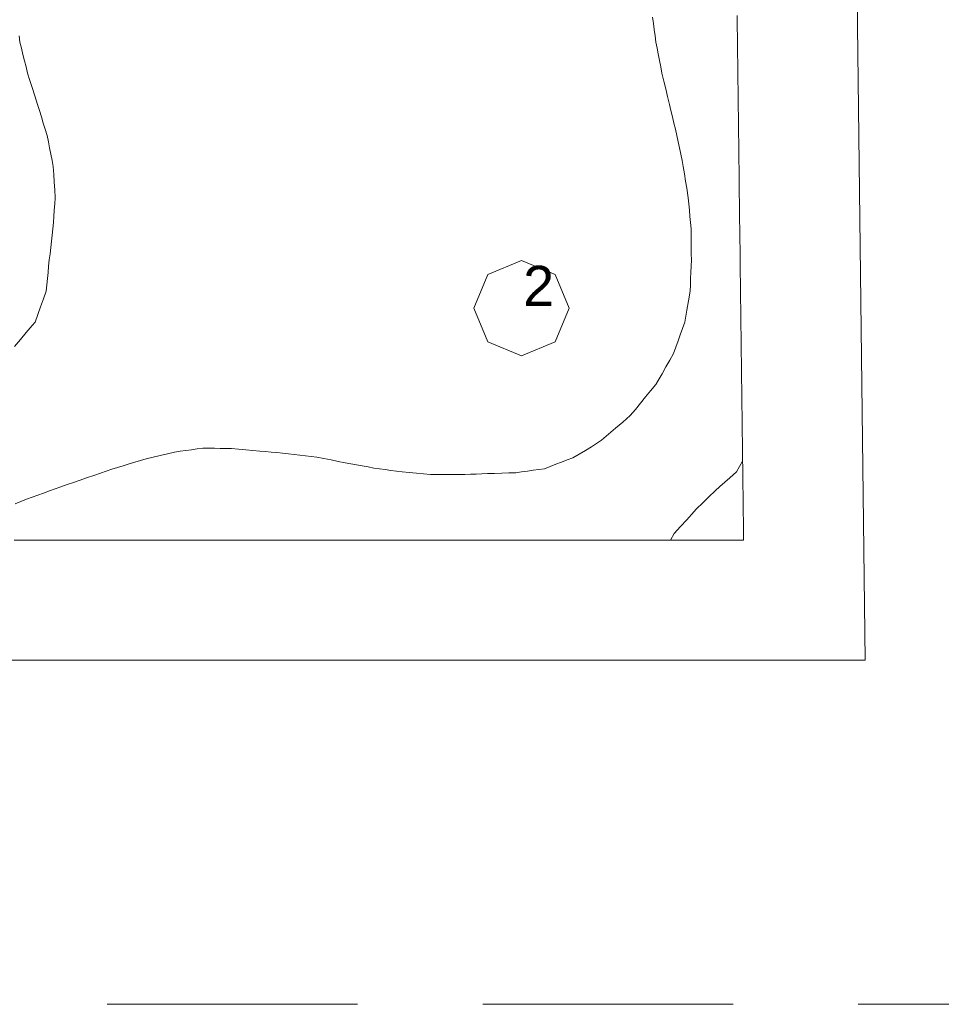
# Model space of a CAD drawing. Header units: millimetres. Extents: x -3350 to 1628655, y -3400 to 242269.
# Tile 48 of 73: x 1562832 to 1565133, y 10963 to 13422. Entities that reach past the tile are written whole.
import ezdxf
from ezdxf.xclip import XClip

# ---------------------------------------------------------------- set-up
doc = ezdxf.new("R2010")
doc.units = ezdxf.units.MM
doc.header["$MEASUREMENT"] = 0
doc.header["$XCLIPFRAME"] = 0
doc.linetypes.add('B0402', pattern=[937.5, 625, -312.5])
for name, color, linetype in [('19077_E_2-04_2_0', 7, 'Continuous'), ('19077_E_2-04_2_DLXLUMEX', 7, 'Continuous'), ('19077_E_2-04_2_New_0', 7, 'Continuous'), ('19077_E_2-04_2_New_DLXISO', 7, 'Continuous'), ('19077_E_2-04_2_New_DLXLUM', 7, 'Continuous')]:
    doc.layers.add(name, color=color, linetype=linetype)
doc.styles.add('GENERATED_STYLE_1', font='txt')

# ---------------------------------------------------------------- blocks, each defined once
blk = doc.blocks.new('Drawing_1_2', base_point=(1545683.5, -2338.8))
at = {"layer": '19077_E_2-04_2_New_0', "color": 6, "linetype": 'Continuous', "lineweight": 0}
for p, q in [((1564813.3, 22337.5), (1564943.3, 11822.5)), ((1564943.3, 11822.5), (1564813.3, 22337.5)), ((1564813.3, 22337.5), (1564943.3, 11822.5)), ((1564813.3, 22337.5), (1564943.3, 11822.5)), ((1564943.3, 11822.5), (1564813.3, 22337.5)), ((1564813.3, 22337.5), (1564943.3, 11822.5)), ((1564943.3, 11822.5), (1564813.3, 22337.5)), ((1564943.3, 11822.5), (1560423.3, 11822.5)), ((1560423.3, 11822.5), (1564943.3, 11822.5)), ((1564943.3, 11822.5), (1560423.3, 11822.5)), ((1564943.3, 11822.5), (1560423.3, 11822.5)), ((1560423.3, 11822.5), (1564943.3, 11822.5)), ((1564943.3, 11822.5), (1560423.3, 11822.5)), ((1560423.3, 11822.5), (1564943.3, 11822.5)), ((1564943.3, 11822.5), (1564943.4, 11822.5)), ((1564943.3, 11822.5), (1564943.4, 11822.5)), ((1564943.3, 11822.5), (1564943.4, 11822.5)), ((1564943.3, 11822.5), (1564943.4, 11822.5))]:
    blk.add_line(p, q, dxfattribs=at)
at = {"layer": '19077_E_2-04_2_New_DLXISO', "color": 30, "linetype": 'Continuous', "lineweight": 0, "flags": 128}
for points in [[(1562818.1, 12122.5), (1562833.2, 12122.5), (1562848.4, 12122.5), (1562863.6, 12122.5), (1562878.8, 12122.5), (1562894, 12122.5), (1562909.1, 12122.5), (1562924.3, 12122.5), (1562939.5, 12122.5), (1562954.7, 12122.5), (1562969.9, 12122.5), (1562985, 12122.5), (1563000.2, 12122.5), (1563015.4, 12122.5), (1563030.6, 12122.5), (1563045.7, 12122.5), (1563060.9, 12122.5), (1563076.1, 12122.5), (1563091.3, 12122.5), (1563106.5, 12122.5), (1563121.6, 12122.5), (1563136.8, 12122.5), (1563152, 12122.5), (1563167.2, 12122.5), (1563182.4, 12122.5), (1563197.5, 12122.5), (1563212.7, 12122.5), (1563227.9, 12122.5), (1563243.1, 12122.5), (1563258.3, 12122.5), (1563273.4, 12122.5), (1563288.6, 12122.5), (1563303.8, 12122.5), (1563319, 12122.5), (1563334.2, 12122.5), (1563349.3, 12122.5), (1563364.5, 12122.5), (1563379.7, 12122.5), (1563394.9, 12122.5), (1563410.1, 12122.5), (1563425.2, 12122.5), (1563440.4, 12122.5), (1563455.6, 12122.5), (1563470.8, 12122.5), (1563485.9, 12122.5), (1563501.1, 12122.5), (1563516.3, 12122.5), (1563531.5, 12122.5), (1563546.7, 12122.5), (1563561.8, 12122.5), (1563577, 12122.5), (1563592.2, 12122.5), (1563607.4, 12122.5), (1563622.6, 12122.5), (1563637.7, 12122.5), (1563652.9, 12122.5), (1563668.1, 12122.5), (1563683.3, 12122.5), (1563698.5, 12122.5), (1563713.6, 12122.5), (1563728.8, 12122.5), (1563744, 12122.5), (1563759.2, 12122.5), (1563774.4, 12122.5), (1563789.5, 12122.5), (1563804.7, 12122.5), (1563819.9, 12122.5), (1563835.1, 12122.5), (1563850.3, 12122.5), (1563865.4, 12122.5), (1563880.6, 12122.5), (1563895.8, 12122.5), (1563911, 12122.5), (1563926.2, 12122.5), (1563941.3, 12122.5), (1563956.5, 12122.5), (1563971.7, 12122.5), (1563986.9, 12122.5), (1564002, 12122.5), (1564017.2, 12122.5), (1564032.4, 12122.5), (1564047.6, 12122.5), (1564062.8, 12122.5), (1564077.9, 12122.5), (1564093.1, 12122.5), (1564108.3, 12122.5), (1564123.5, 12122.5), (1564138.7, 12122.5), (1564153.8, 12122.5), (1564169, 12122.5), (1564184.2, 12122.5), (1564199.4, 12122.5), (1564214.6, 12122.5), (1564229.7, 12122.5), (1564244.9, 12122.5), (1564260.1, 12122.5), (1564275.3, 12122.5), (1564290.5, 12122.5), (1564305.6, 12122.5), (1564320.8, 12122.5), (1564336, 12122.5), (1564351.2, 12122.5), (1564366.4, 12122.5), (1564381.5, 12122.5), (1564396.7, 12122.5), (1564411.9, 12122.5), (1564427.1, 12122.5), (1564442.2, 12122.5), (1564457.4, 12122.5), (1564472.6, 12122.5), (1564487.8, 12122.5), (1564503, 12122.5), (1564518.1, 12122.5), (1564533.3, 12122.5), (1564548.5, 12122.5), (1564563.7, 12122.5), (1564578.9, 12122.5), (1564594, 12122.5), (1564609.2, 12122.5), (1564624.4, 12122.5), (1564639.6, 12122.5), (1564639.4, 12139.1), (1564639.2, 12155.7), (1564639, 12172.3), (1564638.8, 12188.9), (1564638.6, 12205.5), (1564638.3, 12222), (1564638.1, 12238.6), (1564637.9, 12255.2), (1564637.7, 12271.8), (1564637.5, 12288.4), (1564637.3, 12305), (1564637.1, 12321.5), (1564636.9, 12338.1), (1564636.7, 12354.7), (1564636.5, 12371.3), (1564636.3, 12387.9), (1564636.1, 12404.5), (1564635.9, 12421.1), (1564635.7, 12437.6), (1564635.5, 12454.2), (1564635.3, 12470.8), (1564635.1, 12487.4), (1564634.9, 12504), (1564634.7, 12520.6), (1564634.5, 12537.1), (1564634.2, 12553.7), (1564634, 12570.3), (1564633.8, 12586.9), (1564633.6, 12603.5), (1564633.4, 12620.1), (1564633.2, 12636.6), (1564633, 12653.2), (1564632.8, 12669.8), (1564632.6, 12686.4), (1564632.4, 12703), (1564632.2, 12719.6), (1564632, 12736.1), (1564631.8, 12752.7), (1564631.6, 12769.3), (1564631.4, 12785.9), (1564631.2, 12802.5), (1564631, 12819.1), (1564630.8, 12835.6), (1564630.6, 12852.2), (1564630.4, 12868.8), (1564630.1, 12885.4), (1564629.9, 12902), (1564629.7, 12918.6), (1564629.5, 12935.1), (1564629.3, 12951.7), (1564629.1, 12968.3), (1564628.9, 12984.9), (1564628.7, 13001.5), (1564628.5, 13018.1), (1564628.3, 13034.6), (1564628.1, 13051.2), (1564627.9, 13067.8), (1564627.7, 13084.4), (1564627.5, 13101), (1564627.3, 13117.6), (1564627.1, 13134.1), (1564626.9, 13150.7), (1564626.7, 13167.3), (1564626.5, 13183.9), (1564626.2, 13200.5), (1564626, 13217.1), (1564625.8, 13233.7), (1564625.6, 13250.2), (1564625.4, 13266.8), (1564625.2, 13283.4), (1564625, 13300), (1564624.8, 13316.6), (1564624.6, 13333.2), (1564624.4, 13349.7), (1564624.2, 13366.3), (1564624, 13382.9), (1564623.8, 13399.5), (1564623.6, 13416.1), (1564623.4, 13432.7)], [(1562819.1, 12606.2), (1562834, 12623.6), (1562848.8, 12641), (1562863.7, 12658.4), (1562870.9, 12666.6), (1562877.7, 12686), (1562884.6, 12705.4), (1562891.5, 12724.9), (1562898.4, 12744.3), (1562900, 12759.8), (1562901.5, 12775.4), (1562903, 12790.9), (1562904.6, 12806.5), (1562906.1, 12822), (1562908, 12837.5), (1562909.8, 12853.1), (1562911.7, 12868.6), (1562913.5, 12884.2), (1562915.3, 12899.7), (1562916.4, 12915.3), (1562917.5, 12930.8), (1562918.6, 12946.4), (1562919.7, 12961.9), (1562920.9, 12977.4), (1562919.7, 12996.9), (1562918.5, 13016.3), (1562917.4, 13035.7), (1562916.2, 13055.2), (1562913.1, 13070.7), (1562910.1, 13086.2), (1562907, 13101.8), (1562903.9, 13117.3), (1562900.9, 13132.9), (1562896.1, 13148.4), (1562891.3, 13164), (1562886.5, 13179.5), (1562881.7, 13195.1), (1562876.9, 13210.6), (1562870.3, 13231.5), (1562863.7, 13252.4), (1562857.9, 13270.4), (1562852.1, 13288.3), (1562848.2, 13303.9), (1562844.3, 13319.4), (1562840.5, 13334.9), (1562836.6, 13350.5), (1562832.7, 13366), (1562830.9, 13381.6)]]:
    blk.add_lwpolyline(points, dxfattribs=at)
at = {"layer": '19077_E_2-04_2_New_DLXISO', "color": 14, "linetype": 'Continuous', "lineweight": 0, "flags": 128}
blk.add_lwpolyline([(1562818.1, 12122.5), (1562833.2, 12122.5), (1562848.4, 12122.5), (1562863.6, 12122.5), (1562878.8, 12122.5), (1562894, 12122.5), (1562909.1, 12122.5), (1562924.3, 12122.5), (1562939.5, 12122.5), (1562954.7, 12122.5), (1562969.9, 12122.5), (1562985, 12122.5), (1563000.2, 12122.5), (1563015.4, 12122.5), (1563030.6, 12122.5), (1563045.7, 12122.5), (1563060.9, 12122.5), (1563076.1, 12122.5), (1563091.3, 12122.5), (1563106.5, 12122.5), (1563121.6, 12122.5), (1563136.8, 12122.5), (1563152, 12122.5), (1563167.2, 12122.5), (1563182.4, 12122.5), (1563197.5, 12122.5), (1563212.7, 12122.5), (1563227.9, 12122.5), (1563243.1, 12122.5), (1563258.3, 12122.5), (1563273.4, 12122.5), (1563288.6, 12122.5), (1563303.8, 12122.5), (1563319, 12122.5), (1563334.2, 12122.5), (1563349.3, 12122.5), (1563364.5, 12122.5), (1563379.7, 12122.5), (1563394.9, 12122.5), (1563410.1, 12122.5), (1563425.2, 12122.5), (1563440.4, 12122.5), (1563455.6, 12122.5), (1563470.8, 12122.5), (1563485.9, 12122.5), (1563501.1, 12122.5), (1563516.3, 12122.5), (1563531.5, 12122.5), (1563546.7, 12122.5), (1563561.8, 12122.5), (1563577, 12122.5), (1563592.2, 12122.5), (1563607.4, 12122.5), (1563622.6, 12122.5), (1563637.7, 12122.5), (1563652.9, 12122.5), (1563668.1, 12122.5), (1563683.3, 12122.5), (1563698.5, 12122.5), (1563713.6, 12122.5), (1563728.8, 12122.5), (1563744, 12122.5), (1563759.2, 12122.5), (1563774.4, 12122.5), (1563789.5, 12122.5), (1563804.7, 12122.5), (1563819.9, 12122.5), (1563835.1, 12122.5), (1563850.3, 12122.5), (1563865.4, 12122.5), (1563880.6, 12122.5), (1563895.8, 12122.5), (1563911, 12122.5), (1563926.2, 12122.5), (1563941.3, 12122.5), (1563956.5, 12122.5), (1563971.7, 12122.5), (1563986.9, 12122.5), (1564002, 12122.5), (1564017.2, 12122.5), (1564032.4, 12122.5), (1564047.6, 12122.5), (1564062.8, 12122.5), (1564077.9, 12122.5), (1564093.1, 12122.5), (1564108.3, 12122.5), (1564123.5, 12122.5), (1564138.7, 12122.5), (1564153.8, 12122.5), (1564169, 12122.5), (1564184.2, 12122.5), (1564199.4, 12122.5), (1564214.6, 12122.5), (1564229.7, 12122.5), (1564244.9, 12122.5), (1564260.1, 12122.5), (1564275.3, 12122.5), (1564290.5, 12122.5), (1564305.6, 12122.5), (1564320.8, 12122.5), (1564336, 12122.5), (1564351.2, 12122.5), (1564366.4, 12122.5), (1564381.5, 12122.5), (1564396.7, 12122.5), (1564411.9, 12122.5), (1564427.1, 12122.5), (1564442.2, 12122.5), (1564457.4, 12122.5), (1564472.6, 12122.5), (1564487.8, 12122.5), (1564503, 12122.5), (1564518.1, 12122.5), (1564533.3, 12122.5), (1564548.5, 12122.5), (1564563.7, 12122.5), (1564578.9, 12122.5), (1564594, 12122.5), (1564609.2, 12122.5), (1564624.4, 12122.5), (1564639.6, 12122.5), (1564639.4, 12139.1), (1564639.2, 12155.7), (1564639, 12172.3), (1564638.8, 12188.9), (1564638.6, 12205.5), (1564638.3, 12222), (1564638.1, 12238.6), (1564637.9, 12255.2), (1564637.7, 12271.8), (1564637.5, 12288.4), (1564637.3, 12305), (1564637.1, 12321.5), (1564636.9, 12338.1), (1564636.7, 12354.7), (1564636.5, 12371.3), (1564636.3, 12387.9), (1564636.1, 12404.5), (1564635.9, 12421.1), (1564635.7, 12437.6), (1564635.5, 12454.2), (1564635.3, 12470.8), (1564635.1, 12487.4), (1564634.9, 12504), (1564634.7, 12520.6), (1564634.5, 12537.1), (1564634.2, 12553.7), (1564634, 12570.3), (1564633.8, 12586.9), (1564633.6, 12603.5), (1564633.4, 12620.1), (1564633.2, 12636.6), (1564633, 12653.2), (1564632.8, 12669.8), (1564632.6, 12686.4), (1564632.4, 12703), (1564632.2, 12719.6), (1564632, 12736.1), (1564631.8, 12752.7), (1564631.6, 12769.3), (1564631.4, 12785.9), (1564631.2, 12802.5), (1564631, 12819.1), (1564630.8, 12835.6), (1564630.6, 12852.2), (1564630.4, 12868.8), (1564630.1, 12885.4), (1564629.9, 12902), (1564629.7, 12918.6), (1564629.5, 12935.1), (1564629.3, 12951.7), (1564629.1, 12968.3), (1564628.9, 12984.9), (1564628.7, 13001.5), (1564628.5, 13018.1), (1564628.3, 13034.6), (1564628.1, 13051.2), (1564627.9, 13067.8), (1564627.7, 13084.4), (1564627.5, 13101), (1564627.3, 13117.6), (1564627.1, 13134.1), (1564626.9, 13150.7), (1564626.7, 13167.3), (1564626.5, 13183.9), (1564626.2, 13200.5), (1564626, 13217.1), (1564625.8, 13233.7), (1564625.6, 13250.2), (1564625.4, 13266.8), (1564625.2, 13283.4), (1564625, 13300), (1564624.8, 13316.6), (1564624.6, 13333.2), (1564624.4, 13349.7), (1564624.2, 13366.3), (1564624, 13382.9), (1564623.8, 13399.5), (1564623.6, 13416.1), (1564623.4, 13432.7)], dxfattribs=at)
at = {"layer": '19077_E_2-04_2_New_DLXISO', "color": 9, "linetype": 'Continuous', "lineweight": 0, "flags": 128}
blk.add_lwpolyline([(1562818.1, 12122.5), (1562833.2, 12122.5), (1562848.4, 12122.5), (1562863.6, 12122.5), (1562878.8, 12122.5), (1562894, 12122.5), (1562909.1, 12122.5), (1562924.3, 12122.5), (1562939.5, 12122.5), (1562954.7, 12122.5), (1562969.9, 12122.5), (1562985, 12122.5), (1563000.2, 12122.5), (1563015.4, 12122.5), (1563030.6, 12122.5), (1563045.7, 12122.5), (1563060.9, 12122.5), (1563076.1, 12122.5), (1563091.3, 12122.5), (1563106.5, 12122.5), (1563121.6, 12122.5), (1563136.8, 12122.5), (1563152, 12122.5), (1563167.2, 12122.5), (1563182.4, 12122.5), (1563197.5, 12122.5), (1563212.7, 12122.5), (1563227.9, 12122.5), (1563243.1, 12122.5), (1563258.3, 12122.5), (1563273.4, 12122.5), (1563288.6, 12122.5), (1563303.8, 12122.5), (1563319, 12122.5), (1563334.2, 12122.5), (1563349.3, 12122.5), (1563364.5, 12122.5), (1563379.7, 12122.5), (1563394.9, 12122.5), (1563410.1, 12122.5), (1563425.2, 12122.5), (1563440.4, 12122.5), (1563455.6, 12122.5), (1563470.8, 12122.5), (1563485.9, 12122.5), (1563501.1, 12122.5), (1563516.3, 12122.5), (1563531.5, 12122.5), (1563546.7, 12122.5), (1563561.8, 12122.5), (1563577, 12122.5), (1563592.2, 12122.5), (1563607.4, 12122.5), (1563622.6, 12122.5), (1563637.7, 12122.5), (1563652.9, 12122.5), (1563668.1, 12122.5), (1563683.3, 12122.5), (1563698.5, 12122.5), (1563713.6, 12122.5), (1563728.8, 12122.5), (1563744, 12122.5), (1563759.2, 12122.5), (1563774.4, 12122.5), (1563789.5, 12122.5), (1563804.7, 12122.5), (1563819.9, 12122.5), (1563835.1, 12122.5), (1563850.3, 12122.5), (1563865.4, 12122.5), (1563880.6, 12122.5), (1563895.8, 12122.5), (1563911, 12122.5), (1563926.2, 12122.5), (1563941.3, 12122.5), (1563956.5, 12122.5), (1563971.7, 12122.5), (1563986.9, 12122.5), (1564002, 12122.5), (1564017.2, 12122.5), (1564032.4, 12122.5), (1564047.6, 12122.5), (1564062.8, 12122.5), (1564077.9, 12122.5), (1564093.1, 12122.5), (1564108.3, 12122.5), (1564123.5, 12122.5), (1564138.7, 12122.5), (1564153.8, 12122.5), (1564169, 12122.5), (1564184.2, 12122.5), (1564199.4, 12122.5), (1564214.6, 12122.5), (1564229.7, 12122.5), (1564244.9, 12122.5), (1564260.1, 12122.5), (1564275.3, 12122.5), (1564290.5, 12122.5), (1564305.6, 12122.5), (1564320.8, 12122.5), (1564336, 12122.5), (1564351.2, 12122.5), (1564366.4, 12122.5), (1564381.5, 12122.5), (1564396.7, 12122.5), (1564411.9, 12122.5), (1564427.1, 12122.5), (1564442.2, 12122.5), (1564457.4, 12122.5), (1564472.6, 12122.5), (1564487.8, 12122.5), (1564503, 12122.5), (1564518.1, 12122.5), (1564533.3, 12122.5), (1564548.5, 12122.5), (1564563.7, 12122.5), (1564578.9, 12122.5), (1564594, 12122.5), (1564609.2, 12122.5), (1564624.4, 12122.5), (1564639.6, 12122.5), (1564639.4, 12139.1), (1564639.2, 12155.7), (1564639, 12172.3), (1564638.8, 12188.9), (1564638.6, 12205.5), (1564638.3, 12222), (1564638.1, 12238.6), (1564637.9, 12255.2), (1564637.7, 12271.8), (1564637.5, 12288.4), (1564637.3, 12305), (1564637.1, 12321.5), (1564636.9, 12338.1), (1564636.7, 12354.7), (1564636.5, 12371.3), (1564636.3, 12387.9), (1564636.1, 12404.5), (1564635.9, 12421.1), (1564635.7, 12437.6), (1564635.5, 12454.2), (1564635.3, 12470.8), (1564635.1, 12487.4), (1564634.9, 12504), (1564634.7, 12520.6), (1564634.5, 12537.1), (1564634.2, 12553.7), (1564634, 12570.3), (1564633.8, 12586.9), (1564633.6, 12603.5), (1564633.4, 12620.1), (1564633.2, 12636.6), (1564633, 12653.2), (1564632.8, 12669.8), (1564632.6, 12686.4), (1564632.4, 12703), (1564632.2, 12719.6), (1564632, 12736.1), (1564631.8, 12752.7), (1564631.6, 12769.3), (1564631.4, 12785.9), (1564631.2, 12802.5), (1564631, 12819.1), (1564630.8, 12835.6), (1564630.6, 12852.2), (1564630.4, 12868.8), (1564630.1, 12885.4), (1564629.9, 12902), (1564629.7, 12918.6), (1564629.5, 12935.1), (1564629.3, 12951.7), (1564629.1, 12968.3), (1564628.9, 12984.9), (1564628.7, 13001.5), (1564628.5, 13018.1), (1564628.3, 13034.6), (1564628.1, 13051.2), (1564627.9, 13067.8), (1564627.7, 13084.4), (1564627.5, 13101), (1564627.3, 13117.6), (1564627.1, 13134.1), (1564626.9, 13150.7), (1564626.7, 13167.3), (1564626.5, 13183.9), (1564626.2, 13200.5), (1564626, 13217.1), (1564625.8, 13233.7), (1564625.6, 13250.2), (1564625.4, 13266.8), (1564625.2, 13283.4), (1564625, 13300), (1564624.8, 13316.6), (1564624.6, 13333.2), (1564624.4, 13349.7), (1564624.2, 13366.3), (1564624, 13382.9), (1564623.8, 13399.5), (1564623.6, 13416.1), (1564623.4, 13432.7)], dxfattribs=at)
at = {"layer": '19077_E_2-04_2_New_DLXISO', "color": 2, "linetype": 'Continuous', "lineweight": 0, "flags": 128}
blk.add_lwpolyline([(1562818.1, 12122.5), (1562833.2, 12122.5), (1562848.4, 12122.5), (1562863.6, 12122.5), (1562878.8, 12122.5), (1562894, 12122.5), (1562909.1, 12122.5), (1562924.3, 12122.5), (1562939.5, 12122.5), (1562954.7, 12122.5), (1562969.9, 12122.5), (1562985, 12122.5), (1563000.2, 12122.5), (1563015.4, 12122.5), (1563030.6, 12122.5), (1563045.7, 12122.5), (1563060.9, 12122.5), (1563076.1, 12122.5), (1563091.3, 12122.5), (1563106.5, 12122.5), (1563121.6, 12122.5), (1563136.8, 12122.5), (1563152, 12122.5), (1563167.2, 12122.5), (1563182.4, 12122.5), (1563197.5, 12122.5), (1563212.7, 12122.5), (1563227.9, 12122.5), (1563243.1, 12122.5), (1563258.3, 12122.5), (1563273.4, 12122.5), (1563288.6, 12122.5), (1563303.8, 12122.5), (1563319, 12122.5), (1563334.2, 12122.5), (1563349.3, 12122.5), (1563364.5, 12122.5), (1563379.7, 12122.5), (1563394.9, 12122.5), (1563410.1, 12122.5), (1563425.2, 12122.5), (1563440.4, 12122.5), (1563455.6, 12122.5), (1563470.8, 12122.5), (1563485.9, 12122.5), (1563501.1, 12122.5), (1563516.3, 12122.5), (1563531.5, 12122.5), (1563546.7, 12122.5), (1563561.8, 12122.5), (1563577, 12122.5), (1563592.2, 12122.5), (1563607.4, 12122.5), (1563622.6, 12122.5), (1563637.7, 12122.5), (1563652.9, 12122.5), (1563668.1, 12122.5), (1563683.3, 12122.5), (1563698.5, 12122.5), (1563713.6, 12122.5), (1563728.8, 12122.5), (1563744, 12122.5), (1563759.2, 12122.5), (1563774.4, 12122.5), (1563789.5, 12122.5), (1563804.7, 12122.5), (1563819.9, 12122.5), (1563835.1, 12122.5), (1563850.3, 12122.5), (1563865.4, 12122.5), (1563880.6, 12122.5), (1563895.8, 12122.5), (1563911, 12122.5), (1563926.2, 12122.5), (1563941.3, 12122.5), (1563956.5, 12122.5), (1563971.7, 12122.5), (1563986.9, 12122.5), (1564002, 12122.5), (1564017.2, 12122.5), (1564032.4, 12122.5), (1564047.6, 12122.5), (1564062.8, 12122.5), (1564077.9, 12122.5), (1564093.1, 12122.5), (1564108.3, 12122.5), (1564123.5, 12122.5), (1564138.7, 12122.5), (1564153.8, 12122.5), (1564169, 12122.5), (1564184.2, 12122.5), (1564199.4, 12122.5), (1564214.6, 12122.5), (1564229.7, 12122.5), (1564244.9, 12122.5), (1564260.1, 12122.5), (1564275.3, 12122.5), (1564290.5, 12122.5), (1564305.6, 12122.5), (1564320.8, 12122.5), (1564336, 12122.5), (1564351.2, 12122.5), (1564366.4, 12122.5), (1564381.5, 12122.5), (1564396.7, 12122.5), (1564411.9, 12122.5), (1564427.1, 12122.5), (1564442.2, 12122.5), (1564457.4, 12122.5), (1564472.6, 12122.5), (1564487.8, 12122.5), (1564503, 12122.5), (1564518.1, 12122.5), (1564533.3, 12122.5), (1564548.5, 12122.5), (1564563.7, 12122.5), (1564578.9, 12122.5), (1564594, 12122.5), (1564609.2, 12122.5), (1564624.4, 12122.5), (1564639.6, 12122.5), (1564639.4, 12139.1), (1564639.2, 12155.7), (1564639, 12172.3), (1564638.8, 12188.9), (1564638.6, 12205.5), (1564638.3, 12222), (1564638.1, 12238.6), (1564637.9, 12255.2), (1564637.7, 12271.8), (1564637.5, 12288.4), (1564637.3, 12305), (1564637.1, 12321.5), (1564636.9, 12338.1), (1564636.7, 12354.7), (1564636.5, 12371.3), (1564636.3, 12387.9), (1564636.1, 12404.5), (1564635.9, 12421.1), (1564635.7, 12437.6), (1564635.5, 12454.2), (1564635.3, 12470.8), (1564635.1, 12487.4), (1564634.9, 12504), (1564634.7, 12520.6), (1564634.5, 12537.1), (1564634.2, 12553.7), (1564634, 12570.3), (1564633.8, 12586.9), (1564633.6, 12603.5), (1564633.4, 12620.1), (1564633.2, 12636.6), (1564633, 12653.2), (1564632.8, 12669.8), (1564632.6, 12686.4), (1564632.4, 12703), (1564632.2, 12719.6), (1564632, 12736.1), (1564631.8, 12752.7), (1564631.6, 12769.3), (1564631.4, 12785.9), (1564631.2, 12802.5), (1564631, 12819.1), (1564630.8, 12835.6), (1564630.6, 12852.2), (1564630.4, 12868.8), (1564630.1, 12885.4), (1564629.9, 12902), (1564629.7, 12918.6), (1564629.5, 12935.1), (1564629.3, 12951.7), (1564629.1, 12968.3), (1564628.9, 12984.9), (1564628.7, 13001.5), (1564628.5, 13018.1), (1564628.3, 13034.6), (1564628.1, 13051.2), (1564627.9, 13067.8), (1564627.7, 13084.4), (1564627.5, 13101), (1564627.3, 13117.6), (1564627.1, 13134.1), (1564626.9, 13150.7), (1564626.7, 13167.3), (1564626.5, 13183.9), (1564626.2, 13200.5), (1564626, 13217.1), (1564625.8, 13233.7), (1564625.6, 13250.2), (1564625.4, 13266.8), (1564625.2, 13283.4), (1564625, 13300), (1564624.8, 13316.6), (1564624.6, 13333.2), (1564624.4, 13349.7), (1564624.2, 13366.3), (1564624, 13382.9), (1564623.8, 13399.5), (1564623.6, 13416.1), (1564623.4, 13432.7)], dxfattribs=at)
at = {"layer": '19077_E_2-04_2_New_DLXISO', "color": 5, "linetype": 'Continuous', "lineweight": 0, "flags": 128}
blk.add_lwpolyline([(1562818.1, 12122.5), (1562833.2, 12122.5), (1562848.4, 12122.5), (1562863.6, 12122.5), (1562878.8, 12122.5), (1562894, 12122.5), (1562909.1, 12122.5), (1562924.3, 12122.5), (1562939.5, 12122.5), (1562954.7, 12122.5), (1562969.9, 12122.5), (1562985, 12122.5), (1563000.2, 12122.5), (1563015.4, 12122.5), (1563030.6, 12122.5), (1563045.7, 12122.5), (1563060.9, 12122.5), (1563076.1, 12122.5), (1563091.3, 12122.5), (1563106.5, 12122.5), (1563121.6, 12122.5), (1563136.8, 12122.5), (1563152, 12122.5), (1563167.2, 12122.5), (1563182.4, 12122.5), (1563197.5, 12122.5), (1563212.7, 12122.5), (1563227.9, 12122.5), (1563243.1, 12122.5), (1563258.3, 12122.5), (1563273.4, 12122.5), (1563288.6, 12122.5), (1563303.8, 12122.5), (1563319, 12122.5), (1563334.2, 12122.5), (1563349.3, 12122.5), (1563364.5, 12122.5), (1563379.7, 12122.5), (1563394.9, 12122.5), (1563410.1, 12122.5), (1563425.2, 12122.5), (1563440.4, 12122.5), (1563455.6, 12122.5), (1563470.8, 12122.5), (1563485.9, 12122.5), (1563501.1, 12122.5), (1563516.3, 12122.5), (1563531.5, 12122.5), (1563546.7, 12122.5), (1563561.8, 12122.5), (1563577, 12122.5), (1563592.2, 12122.5), (1563607.4, 12122.5), (1563622.6, 12122.5), (1563637.7, 12122.5), (1563652.9, 12122.5), (1563668.1, 12122.5), (1563683.3, 12122.5), (1563698.5, 12122.5), (1563713.6, 12122.5), (1563728.8, 12122.5), (1563744, 12122.5), (1563759.2, 12122.5), (1563774.4, 12122.5), (1563789.5, 12122.5), (1563804.7, 12122.5), (1563819.9, 12122.5), (1563835.1, 12122.5), (1563850.3, 12122.5), (1563865.4, 12122.5), (1563880.6, 12122.5), (1563895.8, 12122.5), (1563911, 12122.5), (1563926.2, 12122.5), (1563941.3, 12122.5), (1563956.5, 12122.5), (1563971.7, 12122.5), (1563986.9, 12122.5), (1564002, 12122.5), (1564017.2, 12122.5), (1564032.4, 12122.5), (1564047.6, 12122.5), (1564062.8, 12122.5), (1564077.9, 12122.5), (1564093.1, 12122.5), (1564108.3, 12122.5), (1564123.5, 12122.5), (1564138.7, 12122.5), (1564153.8, 12122.5), (1564169, 12122.5), (1564184.2, 12122.5), (1564199.4, 12122.5), (1564214.6, 12122.5), (1564229.7, 12122.5), (1564244.9, 12122.5), (1564260.1, 12122.5), (1564275.3, 12122.5), (1564290.5, 12122.5), (1564305.6, 12122.5), (1564320.8, 12122.5), (1564336, 12122.5), (1564351.2, 12122.5), (1564366.4, 12122.5), (1564381.5, 12122.5), (1564396.7, 12122.5), (1564411.9, 12122.5), (1564427.1, 12122.5), (1564442.2, 12122.5), (1564457.4, 12122.5), (1564466.4, 12139.4), (1564481.9, 12156.2), (1564497.5, 12173.1), (1564509.9, 12186.7), (1564522.3, 12200.3), (1564537.7, 12215.5), (1564553.1, 12230.7), (1564568.5, 12245.9), (1564580.6, 12256.6), (1564592.7, 12267.3), (1564604.8, 12278), (1564622.2, 12293.4), (1564637.1, 12320), (1564637.1, 12321.5), (1564636.9, 12338.1), (1564636.7, 12354.7), (1564636.5, 12371.3), (1564636.3, 12387.9), (1564636.1, 12404.5), (1564635.9, 12421.1), (1564635.7, 12437.6), (1564635.5, 12454.2), (1564635.3, 12470.8), (1564635.1, 12487.4), (1564634.9, 12504), (1564634.7, 12520.6), (1564634.5, 12537.1), (1564634.2, 12553.7), (1564634, 12570.3), (1564633.8, 12586.9), (1564633.6, 12603.5), (1564633.4, 12620.1), (1564633.2, 12636.6), (1564633, 12653.2), (1564632.8, 12669.8), (1564632.6, 12686.4), (1564632.4, 12703), (1564632.2, 12719.6), (1564632, 12736.1), (1564631.8, 12752.7), (1564631.6, 12769.3), (1564631.4, 12785.9), (1564631.2, 12802.5), (1564631, 12819.1), (1564630.8, 12835.6), (1564630.6, 12852.2), (1564630.4, 12868.8), (1564630.1, 12885.4), (1564629.9, 12902), (1564629.7, 12918.6), (1564629.5, 12935.1), (1564629.3, 12951.7), (1564629.1, 12968.3), (1564628.9, 12984.9), (1564628.7, 13001.5), (1564628.5, 13018.1), (1564628.3, 13034.6), (1564628.1, 13051.2), (1564627.9, 13067.8), (1564627.7, 13084.4), (1564627.5, 13101), (1564627.3, 13117.6), (1564627.1, 13134.1), (1564626.9, 13150.7), (1564626.7, 13167.3), (1564626.5, 13183.9), (1564626.2, 13200.5), (1564626, 13217.1), (1564625.8, 13233.7), (1564625.6, 13250.2), (1564625.4, 13266.8), (1564625.2, 13283.4), (1564625, 13300), (1564624.8, 13316.6), (1564624.6, 13333.2), (1564624.4, 13349.7), (1564624.2, 13366.3), (1564624, 13382.9), (1564623.8, 13399.5), (1564623.6, 13416.1), (1564623.4, 13432.7)], dxfattribs=at)
at = {"layer": '19077_E_2-04_2_New_DLXISO', "color": 3, "linetype": 'Continuous', "lineweight": 0, "flags": 128}
blk.add_lwpolyline([(1562821.1, 12213.5), (1562835.3, 12219), (1562849.5, 12224.4), (1562863.7, 12229.9), (1562877.9, 12235), (1562892.1, 12240.1), (1562906.3, 12245.2), (1562920.5, 12250.4), (1562934.7, 12255.5), (1562950.8, 12261.1), (1562966.9, 12266.7), (1562983, 12272.4), (1562999.1, 12278), (1563020, 12285), (1563034.2, 12289.8), (1563048.4, 12294.5), (1563062.6, 12299.3), (1563076.8, 12304), (1563091, 12308.3), (1563105.2, 12312.6), (1563119.4, 12316.8), (1563133.6, 12321.1), (1563147.8, 12325.4), (1563165.6, 12329.6), (1563183.4, 12333.9), (1563201.1, 12338.2), (1563218.9, 12342.5), (1563233.1, 12344.4), (1563247.3, 12346.3), (1563261.5, 12348.3), (1563275.7, 12350.2), (1563289.9, 12352.1), (1563304.1, 12351.9), (1563318.3, 12351.7), (1563332.5, 12351.5), (1563346.7, 12351.3), (1563360.9, 12351.1), (1563378.7, 12349.5), (1563396.5, 12347.9), (1563414.2, 12346.3), (1563432, 12344.7), (1563446.2, 12343.4), (1563460.4, 12342.1), (1563474.6, 12340.9), (1563488.8, 12339.6), (1563503, 12338.3), (1563517.2, 12336.5), (1563531.4, 12334.7), (1563545.6, 12333), (1563559.8, 12331.2), (1563574, 12329.4), (1563591.8, 12326), (1563609.6, 12322.6), (1563627.3, 12319.2), (1563645.1, 12315.8), (1563659.3, 12313.2), (1563673.5, 12310.5), (1563687.7, 12307.8), (1563701.9, 12305.2), (1563716.1, 12302.5), (1563730.3, 12300.5), (1563744.5, 12298.6), (1563758.7, 12296.6), (1563772.9, 12294.6), (1563787.2, 12292.7), (1563804.9, 12291.2), (1563822.7, 12289.7), (1563840.4, 12288.2), (1563858.2, 12286.7), (1563872.4, 12286.6), (1563886.6, 12286.5), (1563900.8, 12286.4), (1563915, 12286.3), (1563929.2, 12286.2), (1563943.4, 12286.6), (1563957.6, 12287.1), (1563971.8, 12287.6), (1563986.1, 12288.1), (1564000.3, 12288.6), (1564018, 12289.2), (1564035.8, 12289.7), (1564053.5, 12290.3), (1564071.3, 12290.8), (1564085.5, 12292.8), (1564099.7, 12294.8), (1564113.9, 12296.9), (1564128.1, 12298.9), (1564142.3, 12300.9), (1564156.5, 12306.3), (1564170.7, 12311.8), (1564185, 12317.3), (1564199.2, 12322.7), (1564213.4, 12328.2), (1564229, 12337.3), (1564244.6, 12346.5), (1564260.1, 12355.7), (1564272.3, 12363.8), (1564284.4, 12371.9), (1564302.2, 12387), (1564319.9, 12402.1), (1564337.7, 12417.2), (1564356.5, 12433.4), (1564369.3, 12449), (1564382, 12464.5), (1564394.8, 12480), (1564407.5, 12495.6), (1564420.3, 12511.1), (1564426.5, 12520.9), (1564436, 12537.9), (1564445.5, 12554.9), (1564455, 12571.9), (1564464.6, 12588.9), (1564470.2, 12604.4), (1564475.9, 12619.9), (1564481.5, 12635.5), (1564487.1, 12651), (1564492.8, 12666.6), (1564495.1, 12681.4), (1564497.5, 12696.3), (1564501.7, 12720.3), (1564506, 12744.3), (1564506.6, 12759.8), (1564507.2, 12775.4), (1564507.8, 12790.9), (1564508.5, 12806.5), (1564509.1, 12822), (1564508.9, 12837.5), (1564508.8, 12853.1), (1564508.6, 12868.6), (1564508.5, 12884.2), (1564508.3, 12899.7), (1564507, 12915.3), (1564505.6, 12930.8), (1564504.2, 12946.4), (1564502.9, 12961.9), (1564501.5, 12977.4), (1564497.5, 13001.2), (1564494.7, 13019.2), (1564491.9, 13037.2), (1564489.1, 13055.2), (1564485.9, 13070.7), (1564482.7, 13086.2), (1564479.5, 13101.8), (1564476.3, 13117.3), (1564473.1, 13132.9), (1564469.4, 13148.4), (1564465.7, 13164), (1564461.9, 13179.5), (1564458.2, 13195.1), (1564454.5, 13210.6), (1564449.8, 13230), (1564445.1, 13249.5), (1564440.4, 13268.9), (1564435.7, 13288.3), (1564432.6, 13304.4), (1564429.5, 13320.4), (1564426.5, 13336.5), (1564423.4, 13351.3), (1564420.3, 13366), (1564418.4, 13381.6), (1564416.4, 13397.1), (1564414.5, 13412.7), (1564412.5, 13428.2)], dxfattribs=at)
at = {"layer": '19077_E_2-04_2_New_DLXLUM', "color": 1, "linetype": 'Continuous', "lineweight": 0}
for p, q in [((1564000.8, 12785.9), (1564085, 12820.7)), ((1564085, 12820.7), (1564000.8, 12785.9)), ((1564085, 12820.7), (1564000.8, 12785.9)), ((1564000.8, 12785.9), (1564085, 12820.7)), ((1564085, 12820.7), (1564169.1, 12785.9)), ((1564169.1, 12785.9), (1564085, 12820.7)), ((1564085, 12820.7), (1564085, 12820.7)), ((1564169.1, 12785.9), (1564085, 12820.7)), ((1564085, 12820.7), (1564085, 12820.7)), ((1564085, 12820.7), (1564169.1, 12785.9)), ((1563965.9, 12701.7), (1564000.8, 12785.9)), ((1564000.8, 12785.9), (1563965.9, 12701.7)), ((1564000.8, 12785.9), (1563965.9, 12701.7)), ((1563965.9, 12701.7), (1564000.8, 12785.9)), ((1564000.8, 12785.9), (1564000.9, 12785.9)), ((1564000.8, 12785.9), (1564000.9, 12785.9)), ((1564169.1, 12785.9), (1564204, 12701.7)), ((1564204, 12701.7), (1564169.1, 12785.9)), ((1564169.1, 12785.9), (1564169.2, 12785.9)), ((1564204, 12701.7), (1564169.1, 12785.9)), ((1564169.1, 12785.9), (1564169.2, 12785.9)), ((1564169.1, 12785.9), (1564204, 12701.7)), ((1564000.8, 12617.5), (1563965.9, 12701.7)), ((1563965.9, 12701.7), (1564000.8, 12617.5)), ((1563965.9, 12701.7), (1564000.8, 12617.5)), ((1564000.8, 12617.5), (1563965.9, 12701.7)), ((1563965.9, 12701.7), (1563966, 12701.7)), ((1563965.9, 12701.7), (1563966, 12701.7)), ((1564204, 12701.7), (1564169.1, 12617.5)), ((1564169.1, 12617.5), (1564204, 12701.7)), ((1564169.1, 12617.5), (1564204, 12701.7)), ((1564204, 12701.7), (1564169.1, 12617.5)), ((1564204, 12701.7), (1564204.1, 12701.7)), ((1564204, 12701.7), (1564204.1, 12701.7)), ((1564085, 12582.7), (1564000.8, 12617.5)), ((1564000.8, 12617.5), (1564085, 12582.7)), ((1564000.8, 12617.5), (1564085, 12582.7)), ((1564085, 12582.7), (1564000.8, 12617.5)), ((1564000.8, 12617.5), (1564000.9, 12617.5)), ((1564000.8, 12617.5), (1564000.9, 12617.5)), ((1564169.1, 12617.5), (1564085, 12582.7)), ((1564085, 12582.7), (1564169.1, 12617.5)), ((1564085, 12582.7), (1564169.1, 12617.5)), ((1564169.1, 12617.5), (1564085, 12582.7)), ((1564169.1, 12617.5), (1564169.2, 12617.5)), ((1564169.1, 12617.5), (1564169.2, 12617.5)), ((1564085, 12582.7), (1564085, 12582.7)), ((1564085, 12582.7), (1564085, 12582.7))]:
    blk.add_line(p, q, dxfattribs=at)
at = {"layer": '19077_E_2-04_2_DLXLUMEX', "color": 6, "linetype": 'Continuous', "lineweight": 0, "insert": (1564089.1, 12707.4), "char_height": 100, "attachment_point": 7, "style": 'GENERATED_STYLE_1'}
blk.add_mtext('\\A1;{\\pql;\\fArial|b0|i0|c0|p38;2}', dxfattribs=at)

msp = doc.modelspace()

# ---------------------------------------------------------------- linework, layer by layer
at = {"layer": '19077_E_2-04_2_0', "color": 85, "linetype": 'B0402', "lineweight": 0, "flags": 128}
msp.add_lwpolyline([(1552738.3, 10963.5), (1628655.4, 10963.5), (1628655.4, 36627.5), (1552738.3, 36627.5)], close=True, dxfattribs=at)

# ---------------------------------------------------------------- block references
at = {"color": 174, "linetype": 'B0402', "lineweight": 0, "true_color": 0x0000aa}
ref = msp.add_blockref('Drawing_1_2', (1545683.5, -2338.8), dxfattribs=at)
XClip(ref).set_block_clipping_path([(1552743.3092323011, 10968.4528812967), (1628650.371970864, 36622.544083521)])

doc.saveas('drawing.dxf')
